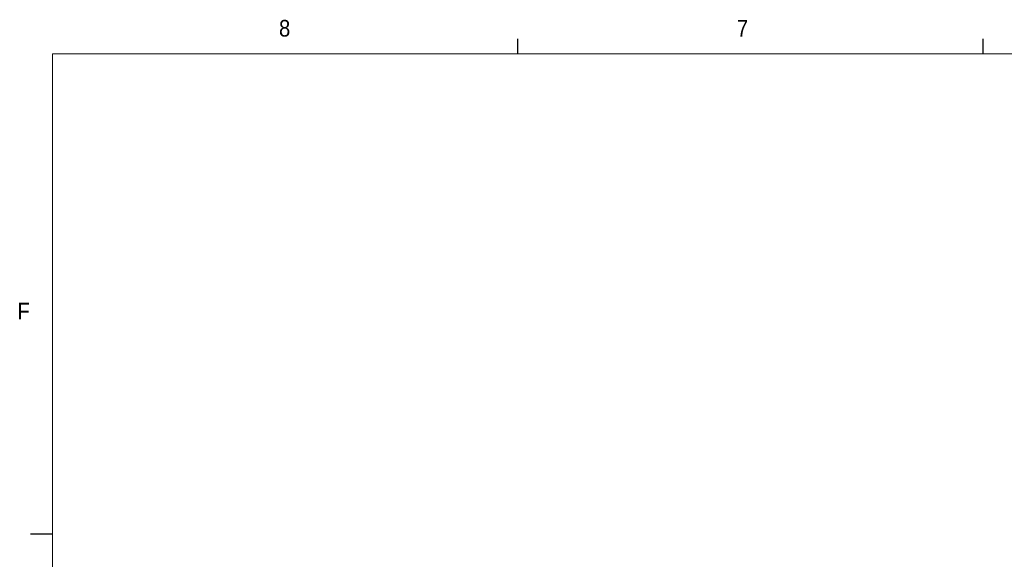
# Paper-space layout '2' of a CAD drawing. Header units: inches. Extents: x 1 to 109, y 1 to 85.
# Tile 20 of 66: x 2 to 29, y 69 to 84. Entities that reach past the tile are written whole.
import ezdxf

# ---------------------------------------------------------------- set-up
doc = ezdxf.new("R2010")
doc.units = ezdxf.units.IN
doc.header["$MEASUREMENT"] = 0
doc.layers.add('FORMAT', color=7, linetype='Continuous')
doc.styles.add('SLDTEXTSTYLE0', font='GOTHIC.TTF', dxfattribs={"width": 0.913})

psp = doc.layouts.new('2')

# ---------------------------------------------------------------- linework, layer by layer
at = {"layer": 'FORMAT', "ltscale": 5}
for p, q in [((15.739, 83.303), (15.739, 83.727)), ((28.864, 83.303), (28.864, 83.727)), ((2.614, 69.758), (1.989, 69.758))]:
    psp.add_line(p, q, dxfattribs=at)
at = {"layer": 'FORMAT', "lineweight": 0, "ltscale": 5}
for q in [(107.614, 83.303), (2.614, 2.053)]:
    psp.add_line((2.614, 83.303), q, dxfattribs=at)

# ---------------------------------------------------------------- texts
at = {"layer": 'FORMAT', "color": 7, "ltscale": 5, "char_height": 0.469, "attachment_point": 1, "style": 'SLDTEXTSTYLE0'}
for s, insert in [('8', (9.001, 84.258)), ('7', (21.916, 84.257)), ('F', (1.621, 76.283))]:
    psp.add_mtext(s, dxfattribs=dict(at, insert=insert))

doc.saveas('drawing.dxf')
